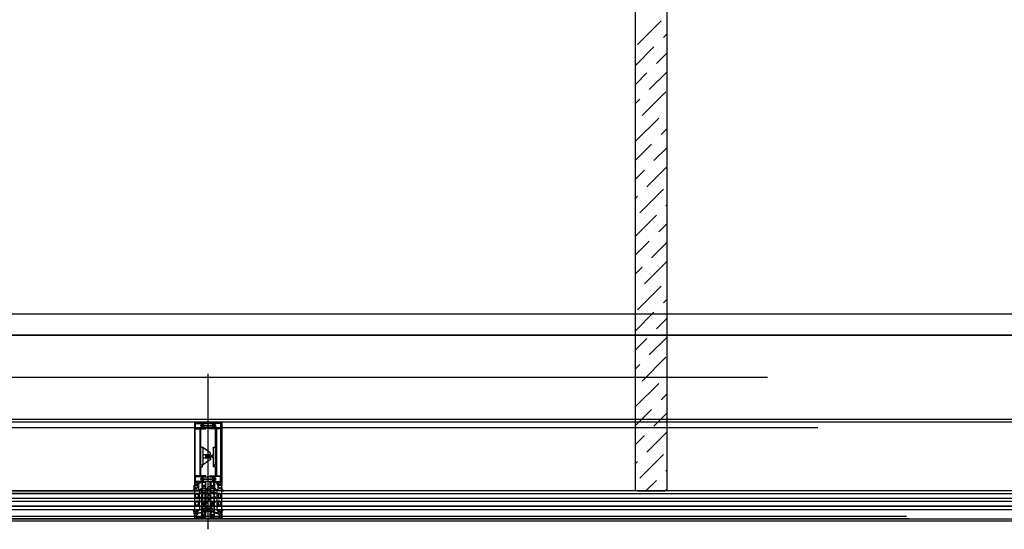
# Model space of a CAD drawing. Header units: millimetres. Extents: x 373037 to 682063, y 76092 to 274210.
# Tile 118 of 256: x 669980 to 672313, y 249572 to 250779. Entities that reach past the tile are written whole.
import ezdxf

# ---------------------------------------------------------------- set-up
doc = ezdxf.new("R2010")
doc.units = ezdxf.units.MM
doc.header["$LTSCALE"] = 100
doc.linetypes.add('ČÁRKOVANÁ', pattern=[19.05, 12.7, -6.35])
doc.layers.get('0').update_dxf_attribs({"linetype": 'CONTINUOUS'})
doc.layers.add('PUDORYS', color=253, linetype='CONTINUOUS')

# ---------------------------------------------------------------- blocks, each defined once
blk = doc.blocks.new('244748_a')
blk.add_lwpolyline([(8.3, -1.7, 0.082248), (6.3, -0.9, -1.09695), (6.9, -0.1, -0.315353), (11.3, -5.2, -0.480529), (10.9, -5.6), (4.3, -5.6), (4.1, -5.5), (-16.5, -5.5), (-16.7, -5.6), (-20.4, -5.6, 0.574019), (-21.9, -4.8), (-23, -5.4, 0.524827), (-23, -5.9), (-21.9, -6.5, 0.574021), (-20.4, -5.7), (-16.7, -5.7), (-16.5, -5.9), (4.1, -5.9), (4.3, -5.7), (10.9, -5.7, -0.480529), (11.3, -6.1, -0.326229), (6.9, -11.1, -1.09695), (6.3, -10.3, 0.081457), (8.3, -9.6, 0.599203), (7.5, -8.1), (5.5, -8.1, 0.198965), (5.2, -8.2), (2.2, -11.2), (0.9, -12, -0.738038), (0.5, -11.6), (0.9, -11, 1), (0.3, -10.7), (0, -11.3), (-1, -11.3, 0.619205), (-1.4, -12.1), (-1.3, -12.4, -0.808139), (-2, -13), (-3.6, -11.4, 0.198906), (-4.3, -11.2), (-15, -11.2, -0.198936), (-16.8, -10.4), (-19, -8.2, 0.198942), (-19.3, -8.1), (-20.7, -8.1, 0.500217), (-21.1, -8.7, 0.122037), (-18.5, -10.3, -1.093735), (-19.1, -11.1, -0.240768), (-23.7, -6.1, -0.106226), (-23.7, -5.2, -0.256232), (-19, -0.1, -1.093735), (-18.4, -0.9, 0.116856), (-21.1, -2.6, 0.500217), (-20.7, -3.3), (-19.3, -3.3, 0.198942), (-19, -3.1), (-16.8, -0.9, -0.198936), (-15, -0.2), (-4.3, -0.2, 0.198907), (-3.6, 0.1), (-2, 1.7, -0.808139), (-1.3, 1.1), (-1.4, 0.8, 0.619205), (-1, 0), (0, 0), (0.3, -0.6, 1), (0.9, -0.3), (0.5, 0.3, -0.738038), (0.9, 0.7), (2.2, -0.2), (5.2, -3.1, 0.198965), (5.5, -3.3), (7.5, -3.3, 0.599203)], format="xyb", close=True)
blk = doc.blocks.new('236134_0100_s_v')
for points in [[(22.8, -23), (22.8, -5), (42, -5, 0.414214), (43, -4), (43, -1, 0.414214), (42, 0), (1, 0, 0.414214), (0, -1), (0, -4, 0.414214), (1, -5), (20.2, -5), (20.2, -23)], [(15, -5, -0.414214), (19, -9), (19, -16.6, 0.165764), (19.5, -23), (23.5, -23, 0.165764), (24, -16.6), (24, -9, -0.414214), (28, -5)]]:
    blk.add_lwpolyline(points, format="xyb")
blk = doc.blocks.new('236134_0200_s_v')
blk.add_lwpolyline([(42, 5), (1, 5, 0.414214), (0, 4), (0, 1, 0.414214), (1, 0), (42, 0, 0.414214), (43, 1), (43, 4, 0.414214)], format="xyb", close=True)
for points in [[(19.6, 5, -0.41166), (17.6, 7), (17.4, 22.2, 0.344217), (17.1, 22.7), (16, 23), (14, 23, 0.240828), (13.2, 22.6), (0.2, 4.6)], [(23.4, 5, 0.41166), (25.4, 7), (25.6, 22.2, -0.344217), (25.9, 22.7), (27, 23), (29, 23, -0.240828), (29.8, 22.6), (42.8, 4.6)]]:
    blk.add_lwpolyline(points, format="xyb")
blk = doc.blocks.new('284336')
for points in [[(-0.7, -9.6), (-10, -9.6, 0.414511), (-10.5, -10.1), (-10.5, -15.5, -1), (-11.7, -15.5), (-11.7, -9.6), (-12.7, -8.9, -0.668884), (-12.6, -8.2), (-12, -8, 0.766384), (-12, -7.2), (-12.6, -7, -0.76831), (-12.6, -6.2), (-12, -6, 0.766384), (-12, -5.2), (-12.6, -5, -0.76831), (-12.6, -4.2), (-12, -4, 0.766384), (-12, -3.2), (-12.6, -3, -0.877523), (-12.5, -2.2), (-12.1, -2.2, 0.698129), (-11.8, -1.5, -0.220231), (-12.9, 0.8), (-12.9, 3.5, -0.157143), (-12.8, 3.7), (-12.7, 3.4, -0.067482), (-12.5, 2.5, 0.393136), (-8.7, -1), (-6.1, -1, -0.414214), (-5.6, -1.5), (-5.6, -2.2, -0.267949), (-5.9, -2.6), (-6.4, -2.9, 0.267949), (-6.6, -3.4), (-6.6, -5.8, 0.267949), (-6.4, -6.3), (-5.9, -6.6, -0.267949), (-5.6, -7), (-5.6, -8.1, 0.414215), (-5.1, -8.6), (-0.4, -8.6), (-0.4, -9.3, -0.414212), (-0.7, -9.6)], [(-0.4, 0), (-0.4, -2, 0.990243), (-0.4, -3), (0.9, -3, 0.414214), (1.2, -2.7), (1.2, -2.6, -0.668123), (1.7, -2.4), (2.7, -3.4, -0.199004), (2.9, -3.8), (2.9, -5.4, -0.199038), (2.7, -5.8), (1.7, -6.8, -0.668191), (1.2, -6.6), (1.2, -6.5, 0.414214), (0.9, -6.2), (-0.4, -6.2, 0.990269), (-0.4, -7.2), (-0.4, -8.6), (-5.1, -8.6, -0.414215), (-5.6, -8.1), (-5.6, -7, 0.267949), (-5.8, -6.6), (-6.3, -6.3, -0.267949), (-6.6, -5.8), (-6.6, -3.4, -0.267949), (-6.3, -3), (-5.8, -2.7, 0.267949), (-5.6, -2.2), (-5.6, -1.5, 0.414214), (-6.1, -1), (-8.7, -1, -0.393156), (-12.5, 2.5, 0.067572), (-12.7, 3.4), (-12.8, 3.7, -0.637545), (-12.1, 3.5), (-11.9, 2.5, 0.344315), (-10.1, 0.9), (0, 0.4, -0.406913), (0.4, 0), (-0.4, 0)], [(1.7, -4.3, 0.414235), (1.2, -3.8), (-0.7, -3.8, 0.414214), (-1.2, -4.3), (-1.2, -4.9, 0.414214), (-0.7, -5.4), (1.2, -5.4, 0.414235), (1.7, -4.9), (1.7, -4.3)]]:
    blk.add_lwpolyline(points, format="xyb", close=True)
blk = doc.blocks.new('433270')
blk.add_lwpolyline([(1, 0, 0.414364), (0, -1), (0, -1.4, 0.255924), (0.2, -1.8, -0.547723), (0.2, -3.2, 0.255924), (0, -3.6), (0, -14.6, 0.414214), (0.3, -14.9), (1.2, -14.9, 0.414214), (1.7, -14.4), (1.7, -10.3, -0.414214), (2, -10), (6, -10, 0.414248), (7, -9), (7, -7.7, 0.414179), (6.5, -7.2), (5.7, -7.2, 0.414232), (5.4, -7.5), (5.4, -8.2, -0.414198), (5.1, -8.5), (2.8, -8.5, -0.414204), (1.8, -7.5), (1.8, -4.5, -0.147432), (2, -3.9, 0.147461), (2.4, -2.5), (2.4, -2.3, -0.414214), (2.9, -1.8), (21.9, -1.8, -0.668178), (22.2, -2.7), (22.2, -2.7, 1), (21.6, -3.3), (21.5, -3.4, 0.198912), (21.4, -3.7), (21.4, -4, 0.414214), (22.1, -4.7), (22.4, -4.7, 0.576988), (22.6, -4.3, -0.311246), (24.6, -4.3, 0.576988), (24.8, -4.7), (25.3, -4.7, -0.260065), (25.3, -6.6), (24.8, -6.6, 0.576988), (24.6, -7.1, -0.311246), (22.6, -7.1, 0.576988), (22.4, -6.6), (22.1, -6.6, 0.414214), (21.4, -7.3), (21.4, -7.6, 0.267949), (21.6, -8), (21.9, -8.2, -0.637047), (21.7, -10), (19.8, -10.7, 0.315299), (19.5, -11.2), (19.5, -11.5, 0.520567), (20.2, -12), (22.8, -11, -0.520567), (23.5, -11.5), (23.5, -12.5, 0.414062), (24, -13), (25, -13, 0.414186), (25.5, -12.5), (25.5, -11.5, -0.414182), (26, -11), (27, -11, 0.414214), (27.5, -10.5), (27.5, -0.5, 0.414214), (27, 0), (1, 0)], format="xyb", close=True)
blk = doc.blocks.new('284325')
for points in [[(0.8, -5.2, -0.560316), (0.9, -4.7), (1.9, -4.4, 0.3153), (2.1, -4.1), (2.1, -1.9, 0.451558), (1.8, -1.6), (0.9, -1.7, -0.399586), (0.6, -1.5), (0.3, -0.1, -0.415977), (0.5, 0.3, 0.024107), (6.1, 1.2, 0.076636), (9, 2.3, -0.577615), (10.8, 1.3), (10, 1.4, 0.283171), (9.1, 0.9, -0.168429), (7.1, -0.7), (5.9, -1.2, 0.315302), (5.2, -2.1), (5.2, -4.2, 0.269719), (6.8, -6.8, -0.194797), (10.2, -11.5, -0.342663), (9.2, -11.2, 0.119207), (5.4, -7.6, 0.578571), (3.6, -8.6), (3.6, -11.8, 0.176415), (6.2, -18.7, -1), (5.2, -19.5, -0.176415), (2.4, -11.8), (2.4, -8.9, 0.208286), (0.8, -5.2)], [(9, -6.7), (10.3, -8.8, -0.134555), (10.8, -10.6, -0.339795), (10.2, -11.5, 0.194788), (6.8, -6.8, -0.269736), (5.2, -4.2), (5.2, -2.1, -0.315302), (5.9, -1.2), (7.1, -0.7, 0.168429), (9.1, 0.9, -0.283167), (10, 1.4), (10.8, 1.3), (10.8, -0.7, -0.070852), (10.7, -1.3), (9.9, -3.9, -0.241839), (9.1, -4.8), (7.9, -5.2, 0.836024), (8.1, -6.2), (8.1, -6.2, -0.255349), (9, -6.7)]]:
    blk.add_lwpolyline(points, format="xyb", close=True)
blk = doc.blocks.new('288126')
for points in [[(-16.5, 0), (16.5, 0)], [(-21.4, -6.3), (-17.8, -3.7)], [(-14.7, -4.5), (-19.9, -8.3)], [(-17, -2.1), (-17, -0.5)], [(-8.8, -4.3), (-14.1, -4.3)], [(-11, -6.3), (-8.7, -4.7)], [(-4.3, -4.5), (-9.5, -8.3)], [(1.8, -4.3), (-3.7, -4.3)], [(-0.4, -6.4), (1.9, -4.7)], [(6.3, -4.5), (1.1, -8.4)], [(12.2, -4.3), (6.9, -4.3)], [(10, -6.4), (12.3, -4.7)], [(16.6, -4.6), (11.5, -8.4)], [(17, -0.5), (17, -3.8)]]:
    blk.add_lwpolyline(points)
for centre, radius, start, end in [((16.5, -0.5), 0.5, 0, 90), ((-20.6, -7.3), 1.25, 126.7059, 306.7059), ((-16.5, -0.5), 0.5, 90, 180), ((-10.2, -7.3), 1.25, 126.7059, 306.7059), ((0.4, -7.4), 1.25, 126.7059, 306.7059), ((10.8, -7.4), 1.25, 126.7059, 306.7059), ((16, -3.8), 1, 306.7059, 0)]:
    blk.add_arc(centre, radius, start, end)
at = {"extrusion": (0, 0, -1)}
for centre, radius, start, end in [((19, -2.1), 2, 180, 233.2941), ((14.1, -5.3), 1, 53.2941, 90), ((8.8, -4.5), 0.2, 90, 233.2941), ((3.7, -5.3), 1, 53.2941, 90), ((-1.8, -4.5), 0.2, 90, 233.2941), ((-6.9, -5.3), 1, 53.2941, 90), ((-12.2, -4.5), 0.2, 90, 233.2941)]:
    blk.add_arc(centre, radius, start, end, dxfattribs=at)
blk = doc.blocks.new('246426')
for points in [[(-1.8, 0.6), (-2.9, -0.4, 0.198926), (-3.2, -1.1), (-3.2, -2.3, 0.198926), (-2.9, -3), (-1.8, -4, 0.637051), (-1.5, -3.9), (-1.5, -3.4), (-0.3, -3.4, -0.41484), (0, -3.7), (0, -5.2, 0.414232), (0.5, -5.7), (2.1, -5.7, 0.071862), (2.2, -5.7, 0.157876), (3.7, -4.6, 0.360336), (3.5, 2.4, 0.964062), (2.5, 1.5, -0.403385), (2.3, -4.3, -0.190964), (2.1, -4.4), (1.7, -4.4, -0.414214), (1.2, -3.9), (1.2, 1.3, 0.414201), (0.2, 2.3), (0, 2.3), (0, 0.3, -0.414214), (-0.3, 0), (-1.5, 0), (-1.5, 0.5, 0.637051), (-1.8, 0.6)], [(-2.3, -1.4, -0.414214), (-1.9, -1), (-0.4, -1, -0.414214), (0, -1.4), (0, -2, -0.414214), (-0.4, -2.4), (-1.9, -2.4, -0.414214), (-2.3, -2), (-2.3, -1.4)]]:
    blk.add_lwpolyline(points, format="xyb", close=True)

msp = doc.modelspace()

# ---------------------------------------------------------------- linework, layer by layer
at = {"layer": 'PUDORYS', "color": 252, "ltscale": 5, "true_color": 0x939598}
for p, q in [((671439.1, 249663.2), (671439.1, 254657.2)), ((671514.1, 249663.2), (671514.1, 254657.2)), ((681126.6, 250082.2), (655526.6, 250082.2)), ((671444.1, 249663.2), (671509.1, 249663.2))]:
    msp.add_line(p, q, dxfattribs=at)
at = {"layer": 'PUDORYS', "color": 252, "linetype": 'Continuous', "ltscale": 5, "true_color": 0x939598}
for p, q in [((671443.8, 250720.5), (671499.9, 250776.6)), ((671505.5, 250737.3), (671514.1, 250746)), ((671439.1, 250671), (671483, 250714.9)), ((671488.7, 250675.6), (671514.1, 250701.1)), ((671439.1, 250626.1), (671466.2, 250653.2)), ((671471.8, 250613.9), (671514.1, 250656.2)), ((671455, 250552.1), (671511.1, 250608.3)), ((671439.1, 250581.2), (671449.4, 250591.4)), ((671439.1, 250491.4), (671494.3, 250546.5)), ((671499.9, 250507.2), (671514.1, 250521.5)), ((671439.1, 250446.5), (671477.4, 250484.8)), ((671483, 250445.5), (671514.1, 250476.6)), ((671466.2, 250383.7), (671514.1, 250431.7)), ((671439.1, 250401.6), (671460.6, 250423)), ((671439.1, 250356.7), (671443.8, 250361.3)), ((671449.4, 250322), (671505.5, 250378.1)), ((671511.1, 250338.8), (671514.1, 250341.9)), ((671439.1, 250266.9), (671488.7, 250316.4)), ((671494.3, 250277.1), (671514.1, 250297)), ((671439.1, 250222), (671471.8, 250254.7)), ((671477.4, 250215.4), (671514.1, 250252.1)), ((671460.6, 250153.6), (671514.1, 250207.2)), ((671439.1, 250177.1), (671455, 250192.9)), ((671443.8, 250091.9), (671499.9, 250148)), ((671505.5, 250108.7), (671514.1, 250117.4)), ((671439.1, 250042.4), (671483, 250086.3)), ((671488.7, 250047), (671514.1, 250072.5)), ((671439.1, 249997.5), (671466.2, 250024.5)), ((671471.8, 249985.2), (671514.1, 250027.6)), ((671439.1, 249952.6), (671449.4, 249962.8)), ((671455, 249923.5), (671511.1, 249979.6)), ((671439.1, 249862.8), (671494.3, 249917.9)), ((671499.9, 249878.6), (671514.1, 249892.9)), ((671439.1, 249817.9), (671477.4, 249856.2)), ((671483, 249816.9), (671514.1, 249848)), ((671466.2, 249755.1), (671514.1, 249803.1)), ((671439.1, 249773), (671460.6, 249794.4)), ((671439.1, 249728.1), (671443.8, 249732.7)), ((671449.4, 249693.4), (671505.5, 249749.5)), ((671511.1, 249710.2), (671514.1, 249713.3)), ((671464, 249663.2), (671488.7, 249687.8)), ((671508.9, 249663.2), (671514.1, 249668.4))]:
    msp.add_line(p, q, dxfattribs=at)
at = {"layer": 'PUDORYS', "color": 252, "ltscale": 20, "true_color": 0x939598}
msp.add_line((674589.1, 250032.2), (668364.1, 250032.2), dxfattribs=at)
at = {"layer": 'PUDORYS', "color": 252, "true_color": 0x939598}
for p, q in [((670426.6, 249572.2), (670426.6, 249940.4)), ((671445.1, 249826.2), (668583.1, 249826.2)), ((671497.1, 249663.2), (668572.1, 249663.2)), ((670406.1, 249663.2), (670406.1, 249657.2)), ((670447.1, 249663.2), (670447.1, 249657.2)), ((673434.7, 249663.2), (671497.1, 249663.2)), ((668572.1, 249657.2), (671497.1, 249657.2)), ((671497.1, 249645.2), (668572.1, 249645.2)), ((668572.1, 249639.2), (671456.1, 249639.2)), ((670406.1, 249645.2), (670406.1, 249639.2)), ((670411.6, 249645.2), (670411.6, 249645.2)), ((670411.6, 249639.2), (670411.6, 249639.2)), ((670447.1, 249645.2), (670447.1, 249639.2)), ((671456.1, 249639.2), (673427.2, 249639.2)), ((671497.1, 249657.2), (673427.2, 249657.2)), ((673427.2, 249645.2), (671497.1, 249645.2)), ((671497.1, 249627.2), (668572.1, 249627.2)), ((668572.1, 249619.2), (671456.1, 249619.2)), ((670406.1, 249627.2), (670406.1, 249619.2)), ((670447.1, 249627.2), (670447.1, 249619.2)), ((671456.1, 249619.2), (673434.7, 249619.2)), ((673427.2, 249627.2), (671497.1, 249627.2))]:
    msp.add_line(p, q, dxfattribs=at)
at = {"layer": 'PUDORYS', "color": 252, "ltscale": 15, "true_color": 0x939598}
for points in [[(655036.6, 249592.2), (681616.6, 249592.2), (681616.6, 273272.2), (655036.6, 273272.2)], [(681611.6, 273267.2), (655041.6, 273267.2), (655041.6, 249597.2), (681611.6, 249597.2)], [(655063.6, 249619.2), (681589.6, 249619.2), (681589.6, 273245.2), (655063.6, 273245.2)], [(681581.6, 273237.2), (655071.6, 273237.2), (655071.6, 249627.2), (681581.6, 249627.2)], [(655270.6, 273038.2), (681383.2, 273038.2), (681383.2, 249826.2), (655270.6, 249826.2)], [(681376.6, 249832.2), (655276.6, 249832.2), (655276.6, 273032.2), (681376.6, 273032.2)], [(670394.1, 249597.2), (670459.1, 249597.2), (670459.1, 249825.2), (670394.1, 249825.2)], [(670406.1, 249657.2), (668572.1, 249657.2), (668572.1, 249663.2), (670406.1, 249663.2)], [(670447.1, 249657.2), (672506.1, 249657.2), (672506.1, 249663.2), (670447.1, 249663.2)], [(668572.1, 249639.2), (670406.1, 249639.2), (670406.1, 249645.2), (668572.1, 249645.2)], [(670447.1, 249639.2), (672506.1, 249639.2), (672506.1, 249645.2), (670447.1, 249645.2)]]:
    msp.add_lwpolyline(points, close=True, dxfattribs=at)
at = {"layer": 'PUDORYS', "color": 252, "linetype": 'ČÁRKOVANÁ', "ltscale": 5, "true_color": 0x939598}
for points in [[(681606.6, 249602.2), (655036.6, 249602.2), (655036.6, 273272.2), (681606.6, 273272.2)], [(681611.6, 249597.2), (655041.6, 249597.2), (655041.6, 273267.2), (681611.6, 273267.2)], [(681396.6, 249812.2), (655256.6, 249812.2), (655256.6, 273052.2), (681396.6, 273052.2)], [(681276.6, 249932.2), (655376.6, 249932.2), (655376.6, 272932.2), (681276.6, 272932.2)]]:
    msp.add_lwpolyline(points, close=True, dxfattribs=at)
at = {"layer": 'PUDORYS', "color": 252, "true_color": 0x939598}
for points in [[(681376.6, 249832.2), (655276.6, 249832.2), (655276.6, 273032.2), (681376.6, 273032.2)], [(681176.6, 250032.2), (655476.6, 250032.2), (655476.6, 272832.2), (681176.6, 272832.2)], [(670396.1, 249656.2), (670402.1, 249656.2), (670404.1, 249654.2), (670404.1, 249648.2), (670402.1, 249646.2), (670396.1, 249646.2), (670396.1, 249650.7), (670396.6, 249650.7), (670396.6, 249651.7), (670396.1, 249651.7)], [(670396.1, 249638.2), (670402.1, 249638.2), (670404.1, 249636.2), (670404.1, 249630.2), (670402.1, 249628.2), (670396.1, 249628.2), (670396.1, 249632.7), (670396.6, 249632.7), (670396.6, 249633.7), (670396.1, 249633.7)], [(670397.1, 249647.2), (670397.1, 249655.2), (670401.7, 249655.2), (670403.1, 249653.7), (670403.1, 249648.7), (670401.7, 249647.2)], [(670397.1, 249629.2), (670397.1, 249637.2), (670401.7, 249637.2), (670403.1, 249635.7), (670403.1, 249630.7), (670401.7, 249629.2)], [(670457.1, 249656.2), (670451.1, 249656.2), (670449.1, 249654.2), (670449.1, 249648.2), (670451.1, 249646.2), (670457.1, 249646.2), (670457.1, 249650.7), (670456.6, 249650.7), (670456.6, 249651.7), (670457.1, 249651.7)], [(670457.1, 249638.2), (670451.1, 249638.2), (670449.1, 249636.2), (670449.1, 249630.2), (670451.1, 249628.2), (670457.1, 249628.2), (670457.1, 249632.7), (670456.6, 249632.7), (670456.6, 249633.7), (670457.1, 249633.7)], [(670456.1, 249647.2), (670456.1, 249655.2), (670451.6, 249655.2), (670450.1, 249653.7), (670450.1, 249648.7), (670451.6, 249647.2)], [(670456.1, 249629.2), (670456.1, 249637.2), (670451.6, 249637.2), (670450.1, 249635.7), (670450.1, 249630.7), (670451.6, 249629.2)]]:
    msp.add_lwpolyline(points, close=True, dxfattribs=at)
at = {"layer": 'PUDORYS', "color": 252, "ltscale": 5, "true_color": 0x939598}
msp.add_lwpolyline([(655476.6, 250032.2), (681176.6, 250032.2), (681176.6, 272832.2), (655476.6, 272832.2)], close=True, dxfattribs=at)
at = {"layer": 'PUDORYS', "color": 252, "true_color": 0x939598}
for points in [[(670394.1, 249825.2), (670394.1, 249676.7, 0.414214), (670394.6, 249676.2), (670395.9, 249676.2, 0.41422), (670396.4, 249676.7), (670396.4, 249677.2), (670395.4, 249677.2), (670395.4, 249681.7, -0.414214), (670396.4, 249682.7), (670401.1, 249682.7, -0.414214), (670402.1, 249681.7), (670402.1, 249677.2), (670400.4, 249677.2), (670400.4, 249676.7, 0.414201), (670400.9, 249676.2), (670402.9, 249676.2, 0.414214), (670403.4, 249676.7), (670403.4, 249678.8, -0.414214), (670403.9, 249679.3), (670405.7, 249679.3), (670405.7, 249680.5), (670404.5, 249680.5), (670404.5, 249682.4, -0.414214), (670404.8, 249682.7), (670410.1, 249682.7, -0.414167), (670411.6, 249681.2), (670411.6, 249674.2), (670411.6, 249670.1, 0.57735), (670412.2, 249669.7), (670413.1, 249670.2), (670414.6, 249670.6, 0.488701), (670414.8, 249671.1), (670413.3, 249673.5), (670413.3, 249674, -0.432566), (670413.5, 249674.2), (670419.8, 249674.2, -0.548397), (670420, 249673.9), (670419, 249671.5, 0.425336), (670419.1, 249671.2), (670421.1, 249670.4, 0.531563), (670421.6, 249670.8), (670421.6, 249672.8, 0.231306), (670421.5, 249673.1, -0.306185), (670421.4, 249673.4), (670421.6, 249674.2), (670421.6, 249684.7, 0.414214), (670420.6, 249685.7), (670420.1, 249685.7), (670420.1, 249684.9), (670418.6, 249684.9), (670417.5, 249685.5, 0.13165), (670417, 249685.7), (670398.6, 249685.7, -0.414214), (670397.1, 249687.2), (670397.1, 249690.7, -0.399985), (670397.1, 249691.7), (670397.1, 249695.4, -0.414214), (670398.6, 249696.9), (670417, 249696.9, 0.13165), (670417.5, 249697), (670418.6, 249697.6), (670420.1, 249697.6), (670420.1, 249696.8), (670420.6, 249696.8, 0.414214), (670421.6, 249697.8), (670421.6, 249698.4, 0.414214), (670421.1, 249698.9), (670409.5, 249698.9, -0.414214), (670409, 249699.4), (670409, 249706.8, -0.399985), (670409, 249707.8), (670409, 249719.4, -0.414214), (670409.5, 249719.9), (670413.1, 249719.9, 0.414214), (670413.6, 249720.4), (670413.6, 249723.4, 0.414214), (670413.1, 249723.9), (670409.5, 249723.9, -0.414214), (670409, 249724.4), (670409, 249731.7, -0.38324), (670409, 249732.7), (670409, 249758.2, -0.38324), (670409, 249759.2), (670409, 249774.7, -0.38324), (670409, 249775.7), (670409, 249801.2, -0.38324), (670409, 249802.2), (670409, 249809.5, -0.414214), (670409.5, 249810), (670421.1, 249810, 0.414214), (670421.6, 249810.5), (670421.6, 249811, 0.414214), (670420.6, 249812), (670420.1, 249812), (670420.1, 249811.2), (670418.6, 249811.2), (670417.5, 249811.8, 0.116937), (670417, 249812), (670398.1, 249812, -0.414232), (670396.6, 249813.5), (670396.6, 249817.2, -0.399985), (670396.6, 249818.2), (670396.6, 249821.7, -0.414232), (670398.1, 249823.2), (670417, 249823.2, 0.116937), (670417.5, 249823.3), (670418.6, 249824), (670420.1, 249824), (670420.1, 249823.2), (670420.6, 249823.2, 0.414214), (670421.6, 249824.2), (670421.6, 249825.2, 0.414214), (670420.6, 249826.2), (670395.1, 249826.2, 0.414214), (670394.1, 249825.2)], [(670459.1, 249825.2), (670459.1, 249676.7, -0.414214), (670458.6, 249676.2), (670457.3, 249676.2, -0.41422), (670456.8, 249676.7), (670456.8, 249677.2), (670457.8, 249677.2), (670457.8, 249681.7, 0.414214), (670456.8, 249682.7), (670452.1, 249682.7, 0.414214), (670451.1, 249681.7), (670451.1, 249677.2), (670452.8, 249677.2), (670452.8, 249676.7, -0.414201), (670452.3, 249676.2), (670450.3, 249676.2, -0.414214), (670449.8, 249676.7), (670449.8, 249678.8, 0.414214), (670449.3, 249679.3), (670447.5, 249679.3), (670447.5, 249680.5), (670448.7, 249680.5), (670448.7, 249682.4, 0.414214), (670448.4, 249682.7), (670443.1, 249682.7, 0.414167), (670441.6, 249681.2), (670441.6, 249674.2), (670441.6, 249670.1, -0.57735), (670441, 249669.7), (670440.2, 249670.2), (670438.7, 249670.6, -0.488701), (670438.5, 249671.1), (670439.9, 249673.5), (670439.9, 249674, 0.432566), (670439.7, 249674.2), (670433.4, 249674.2, 0.548397), (670433.2, 249673.9), (670434.3, 249671.5, -0.425336), (670434.2, 249671.2), (670432.2, 249670.4, -0.531563), (670431.6, 249670.8), (670431.6, 249672.8, -0.231306), (670431.8, 249673.1, 0.306185), (670431.9, 249673.4), (670431.6, 249674.2), (670431.6, 249684.7, -0.414214), (670432.6, 249685.7), (670433.1, 249685.7), (670433.1, 249684.9), (670434.6, 249684.9), (670435.8, 249685.5, -0.13165), (670436.3, 249685.7), (670454.6, 249685.7, 0.414214), (670456.1, 249687.2), (670456.1, 249690.7, 0.399985), (670456.1, 249691.7), (670456.1, 249695.4, 0.414214), (670454.6, 249696.9), (670436.3, 249696.9, -0.13165), (670435.8, 249697), (670434.6, 249697.6), (670433.1, 249697.6), (670433.1, 249696.8), (670432.6, 249696.8, -0.414214), (670431.6, 249697.8), (670431.6, 249698.4, -0.414214), (670432.1, 249698.9), (670443.7, 249698.9, 0.414214), (670444.2, 249699.4), (670444.2, 249706.8, 0.399985), (670444.2, 249707.8), (670444.2, 249719.4, 0.414214), (670443.7, 249719.9), (670440.1, 249719.9, -0.414214), (670439.6, 249720.4), (670439.6, 249723.4, -0.414214), (670440.1, 249723.9), (670443.7, 249723.9, 0.414214), (670444.2, 249724.4), (670444.2, 249731.7, 0.38324), (670444.2, 249732.7), (670444.2, 249758.2, 0.38324), (670444.2, 249759.2), (670444.2, 249774.7, 0.38324), (670444.2, 249775.7), (670444.2, 249801.2, 0.38324), (670444.2, 249802.2), (670444.2, 249809.5, 0.414214), (670443.7, 249810), (670432.1, 249810, -0.414214), (670431.6, 249810.5), (670431.6, 249811, -0.414214), (670432.6, 249812), (670433.1, 249812), (670433.1, 249811.2), (670434.6, 249811.2), (670435.8, 249811.8, -0.116937), (670436.3, 249812), (670455.1, 249812, 0.414232), (670456.6, 249813.5), (670456.6, 249817.2, 0.399985), (670456.6, 249818.2), (670456.6, 249821.7, 0.414232), (670455.1, 249823.2), (670436.3, 249823.2, -0.116937), (670435.8, 249823.3), (670434.6, 249824), (670433.1, 249824), (670433.1, 249823.2), (670432.6, 249823.2, -0.414214), (670431.6, 249824.2), (670431.6, 249825.2, -0.414214), (670432.6, 249826.2), (670458.1, 249826.2, -0.414214), (670459.1, 249825.2)], [(670396.2, 249699.4), (670396.2, 249809.5, -0.414214), (670396.7, 249810), (670406.4, 249810, -0.414214), (670406.9, 249809.5), (670406.9, 249699.4, -0.414214), (670406.4, 249698.9), (670396.7, 249698.9, -0.414214), (670396.2, 249699.4)], [(670457, 249699.4), (670457, 249809.5, 0.414214), (670456.5, 249810), (670446.8, 249810, 0.414214), (670446.3, 249809.5), (670446.3, 249699.4, 0.414214), (670446.8, 249698.9), (670456.5, 249698.9, 0.414214), (670457, 249699.4)], [(670419.5, 249683.5, -0.414214), (670420, 249683), (670420, 249676.5, -0.414214), (670419.5, 249676), (670413.8, 249676, -0.414214), (670413.3, 249676.5), (670413.3, 249683, -0.414214), (670413.8, 249683.5), (670419.5, 249683.5)], [(670433.7, 249683.5, 0.414214), (670433.2, 249683), (670433.2, 249676.5, 0.414214), (670433.7, 249676), (670439.4, 249676, 0.414214), (670439.9, 249676.5), (670439.9, 249683, 0.414214), (670439.4, 249683.5), (670433.7, 249683.5)], [(670421.6, 249669.8), (670421.6, 249657.9), (670421.6, 249636, -0.305837), (670421.3, 249635.5), (670419, 249634.6, 0.425336), (670418.9, 249634.3), (670419.6, 249632.7, -0.543753), (670419, 249631.7), (670414.1, 249631.7, -0.578182), (670413.5, 249632.6), (670414.8, 249634.8, 0.488505), (670414.6, 249635.2), (670413.1, 249635.6), (670411.8, 249636.4, -0.282478), (670411.6, 249636.7), (670411.6, 249637.1, 1.447009), (670411.5, 249637.5), (670408.5, 249637.5, -1), (670408.5, 249638.3), (670411.5, 249638.3, 1.447009), (670411.6, 249638.6), (670411.6, 249647.2, 1.447009), (670411.5, 249647.5), (670408.5, 249647.5, -1), (670408.5, 249648.3), (670411.5, 249648.3, 1.447009), (670411.6, 249648.7), (670411.6, 249657.2, 1.447009), (670411.5, 249657.5), (670408.5, 249657.5, -1), (670408.5, 249658.3), (670411.5, 249658.3, 1.447009), (670411.6, 249658.7), (670411.6, 249667.2, 1.447009), (670411.5, 249667.5), (670408.5, 249667.5, -1), (670408.5, 249668.3), (670411.5, 249668.3, 1.447009), (670411.6, 249668.7), (670411.6, 249669.1, -0.282478), (670411.8, 249669.4), (670413.1, 249670.2), (670414.6, 249670.6, 0.488505), (670414.8, 249671.1), (670413.5, 249673.2, -0.578182), (670414.1, 249674.1), (670419, 249674.1, -0.543753), (670419.6, 249673.1), (670418.9, 249671.5, 0.425336), (670419, 249671.2), (670421.3, 249670.3, -0.305837), (670421.6, 249669.8)], [(670420, 249660.2), (670420, 249667.1, 0.324916), (670419, 249668.5), (670418.2, 249668.8, 0.176429), (670416.1, 249668.7), (670414.2, 249668, 0.305619), (670413.2, 249666.6), (670413.2, 249660.2, 0.414218), (670414.2, 249659.2), (670419, 249659.2, 0.414218), (670420, 249660.2)], [(670431.6, 249669.8), (670431.6, 249657.9), (670431.6, 249636, 0.305837), (670432, 249635.5), (670434.2, 249634.6, -0.425336), (670434.3, 249634.3), (670433.6, 249632.7, 0.543753), (670434.3, 249631.7), (670439.2, 249631.7, 0.578182), (670439.7, 249632.6), (670438.5, 249634.8, -0.488505), (670438.7, 249635.2), (670440.2, 249635.6), (670441.5, 249636.4, 0.282478), (670441.6, 249636.7), (670441.6, 249637.1, -1.447009), (670441.8, 249637.5), (670444.7, 249637.5, 1), (670444.7, 249638.3), (670441.8, 249638.3, -1.447009), (670441.6, 249638.6), (670441.6, 249647.2, -1.447009), (670441.8, 249647.5), (670444.7, 249647.5, 1), (670444.7, 249648.3), (670441.8, 249648.3, -1.447009), (670441.6, 249648.7), (670441.6, 249657.2, -1.447009), (670441.8, 249657.5), (670444.7, 249657.5, 1), (670444.7, 249658.3), (670441.8, 249658.3, -1.447009), (670441.6, 249658.7), (670441.6, 249667.2, -1.447009), (670441.8, 249667.5), (670444.7, 249667.5, 1), (670444.7, 249668.3), (670441.8, 249668.3, -1.447009), (670441.6, 249668.7), (670441.6, 249669.1, 0.282478), (670441.5, 249669.4), (670440.2, 249670.2), (670438.7, 249670.6, -0.488505), (670438.5, 249671.1), (670439.7, 249673.2, 0.578182), (670439.2, 249674.1), (670434.3, 249674.1, 0.543753), (670433.6, 249673.1), (670434.3, 249671.5, -0.425336), (670434.2, 249671.2), (670432, 249670.3, 0.305837), (670431.6, 249669.8)], [(670433.2, 249660.2), (670433.2, 249667.1, -0.324916), (670434.3, 249668.5), (670435.1, 249668.8, -0.176429), (670437.2, 249668.7), (670439.1, 249668, -0.305619), (670440, 249666.6), (670440, 249660.2, -0.414218), (670439, 249659.2), (670434.2, 249659.2, -0.414218), (670433.2, 249660.2)], [(670421.6, 249631.7), (670421.6, 249620.7, -0.414426), (670421.1, 249620.2), (670420.6, 249620.2), (670420.6, 249621.2), (670419.1, 249621.2, 0.414214), (670418.1, 249620.2), (670418.1, 249618.7, 0.399985), (670418.1, 249617.7), (670418.1, 249616.2, 0.414214), (670419.1, 249615.2), (670420.6, 249615.2), (670420.6, 249616.2), (670421.1, 249616.2, -0.414456), (670421.6, 249615.7), (670421.6, 249614.4, -0.413971), (670421.3, 249614.1), (670420.1, 249614.1, 0.414214), (670419.8, 249613.8), (670419.8, 249610.8), (670418.8, 249610.8, -0.414214), (670418.3, 249611.3), (670418.3, 249613.2, 0.414214), (670417.8, 249613.7), (670414.3, 249613.7, 0.414206), (670413.3, 249612.7), (670413.3, 249604.4, 0.414206), (670413.8, 249603.9), (670415.7, 249603.9, 0.414219), (670416.2, 249604.4), (670416.2, 249605.2, -0.414214), (670416.7, 249605.7), (670417.2, 249605.7, -0.414214), (670417.7, 249605.2), (670417.7, 249603.4, -0.414214), (670416.7, 249602.4), (670412.6, 249602.4, -0.414214), (670411.6, 249603.4), (670411.6, 249631.7), (670411.6, 249635.8, -0.57735), (670412.2, 249636.1), (670413.1, 249635.6), (670414.6, 249635.2, -0.488701), (670414.8, 249634.7), (670413.3, 249632.3), (670413.3, 249631.8, 0.432566), (670413.5, 249631.7), (670419.8, 249631.7, 0.548397), (670420, 249631.9), (670419, 249634.3, -0.425336), (670419.1, 249634.6), (670421.1, 249635.4, -0.531563), (670421.6, 249635), (670421.6, 249633, -0.231306), (670421.5, 249632.7, 0.306185), (670421.4, 249632.4), (670421.6, 249631.7)], [(670420, 249648.9), (670420, 249656.9, 0.414214), (670419, 249657.9), (670414.2, 249657.9, 0.414214), (670413.2, 249656.9), (670413.2, 249648.9, 0.414214), (670414.2, 249647.9), (670419, 249647.9, 0.414214), (670420, 249648.9)], [(670420, 249638.7), (670420, 249645.6, 0.414218), (670419, 249646.6), (670414.2, 249646.6, 0.414218), (670413.2, 249645.6), (670413.2, 249639.2, 0.305619), (670414.2, 249637.9), (670416.1, 249637.1, 0.176429), (670418.2, 249637), (670419, 249637.3, 0.324916), (670420, 249638.7)], [(670431.6, 249631.7), (670431.6, 249620.7, 0.414426), (670432.1, 249620.2), (670432.6, 249620.2), (670432.6, 249621.2), (670434.1, 249621.2, -0.414214), (670435.1, 249620.2), (670435.1, 249618.7, -0.399985), (670435.1, 249617.7), (670435.1, 249616.2, -0.414214), (670434.1, 249615.2), (670432.6, 249615.2), (670432.6, 249616.2), (670432.1, 249616.2, 0.414456), (670431.6, 249615.7), (670431.6, 249614.4, 0.413971), (670431.9, 249614.1), (670433.1, 249614.1, -0.414214), (670433.4, 249613.8), (670433.4, 249610.8), (670434.4, 249610.8, 0.414214), (670434.9, 249611.3), (670434.9, 249613.2, -0.414214), (670435.4, 249613.7), (670438.9, 249613.7, -0.414206), (670439.9, 249612.7), (670439.9, 249604.4, -0.414206), (670439.4, 249603.9), (670437.5, 249603.9, -0.414219), (670437, 249604.4), (670437, 249605.2, 0.414214), (670436.5, 249605.7), (670436, 249605.7, 0.414214), (670435.5, 249605.2), (670435.5, 249603.4, 0.414214), (670436.5, 249602.4), (670440.6, 249602.4, 0.414214), (670441.6, 249603.4), (670441.6, 249631.7), (670441.6, 249635.8, 0.57735), (670441, 249636.1), (670440.2, 249635.6), (670438.7, 249635.2, 0.488701), (670438.5, 249634.7), (670439.9, 249632.3), (670439.9, 249631.8, -0.432566), (670439.7, 249631.7), (670433.4, 249631.7, -0.548397), (670433.2, 249631.9), (670434.3, 249634.3, 0.425336), (670434.2, 249634.6), (670432.2, 249635.4, 0.531563), (670431.6, 249635), (670431.6, 249633, 0.231306), (670431.8, 249632.7, -0.306185), (670431.9, 249632.4), (670431.6, 249631.7)], [(670433.2, 249648.9), (670433.2, 249656.9, -0.414214), (670434.2, 249657.9), (670439, 249657.9, -0.414214), (670440, 249656.9), (670440, 249648.9, -0.414214), (670439, 249647.9), (670434.2, 249647.9, -0.414214), (670433.2, 249648.9)], [(670433.2, 249638.7), (670433.2, 249645.6, -0.414218), (670434.2, 249646.6), (670439, 249646.6, -0.414218), (670440, 249645.6), (670440, 249639.2, -0.305619), (670439.1, 249637.9), (670437.2, 249637.1, -0.176429), (670435.1, 249637), (670434.3, 249637.3, -0.324916), (670433.2, 249638.7)], [(670413.3, 249629.5), (670413.3, 249615.8, 0.414214), (670413.8, 249615.3), (670416, 249615.3, 0.414214), (670416.5, 249615.8), (670416.5, 249620.7, -0.411139), (670418.5, 249622.8), (670419.5, 249622.8, 0.414214), (670420, 249623.3), (670420, 249629.5, 0.414214), (670419.5, 249630), (670413.8, 249630, 0.414214), (670413.3, 249629.5)], [(670439.9, 249629.5), (670439.9, 249615.8, -0.414214), (670439.4, 249615.3), (670437.2, 249615.3, -0.414214), (670436.7, 249615.8), (670436.7, 249620.7, 0.411139), (670434.7, 249622.8), (670433.7, 249622.8, -0.414214), (670433.2, 249623.3), (670433.2, 249629.5, -0.414214), (670433.7, 249630), (670439.4, 249630, -0.414214), (670439.9, 249629.5)]]:
    msp.add_lwpolyline(points, format="xyb", close=True, dxfattribs=at)
msp.add_lwpolyline([(674370.1, 249826.2), (671508.1, 249826.2)], dxfattribs=at)
for centre, radius, start, end in [((670398.3, 249656.7), 0.596, 303.0366, 56.9634), ((670398.3, 249645.7), 0.596, 303.0366, 56.9634), ((670398.3, 249638.7), 0.596, 303.0366, 56.9634), ((670398.6, 249656.7), 0.596, 303.0366, 56.9634), ((670398.6, 249645.7), 0.596, 303.0366, 56.9634), ((670398.6, 249638.7), 0.596, 303.0366, 56.9634), ((670398.9, 249656.7), 0.596, 303.0366, 56.9634), ((670398.9, 249645.7), 0.596, 303.0366, 56.9634), ((670398.9, 249638.7), 0.596, 303.0366, 56.9634), ((670399.2, 249656.7), 0.596, 303.0366, 56.9634), ((670399.2, 249645.7), 0.596, 303.0366, 56.9634), ((670399.2, 249638.7), 0.596, 303.0366, 56.9634), ((670399.4, 249656.7), 0.596, 303.0366, 56.9634), ((670399.4, 249645.7), 0.596, 303.0366, 56.9634), ((670399.4, 249638.7), 0.596, 303.0366, 56.9634), ((670399.7, 249656.7), 0.596, 303.0366, 56.9634), ((670399.7, 249645.7), 0.596, 303.0366, 56.9634), ((670399.7, 249638.7), 0.596, 303.0366, 56.9634), ((670400, 249656.7), 0.596, 303.0366, 56.9634), ((670400, 249645.7), 0.596, 303.0366, 56.9634), ((670400, 249638.7), 0.596, 303.0366, 56.9634), ((670400.3, 249656.7), 0.596, 303.0366, 56.9634), ((670400.3, 249645.7), 0.596, 303.0366, 56.9634), ((670400.3, 249638.7), 0.596, 303.0366, 56.9634), ((670400.6, 249656.7), 0.596, 303.0366, 56.9634), ((670400.6, 249645.7), 0.596, 303.0366, 56.9634), ((670400.6, 249638.7), 0.596, 303.0366, 56.9634), ((670400.9, 249656.7), 0.596, 303.0366, 56.9634), ((670400.9, 249645.7), 0.596, 303.0366, 56.9634), ((670400.9, 249638.7), 0.596, 303.0366, 56.9634), ((670401.2, 249656.7), 0.596, 303.0366, 56.9634), ((670401.2, 249645.7), 0.596, 303.0366, 56.9634), ((670401.2, 249638.7), 0.596, 303.0366, 56.9634), ((670401.5, 249656.7), 0.596, 303.0366, 56.9634), ((670401.5, 249645.7), 0.596, 303.0366, 56.9634), ((670401.5, 249638.7), 0.596, 303.0366, 56.9634), ((670401.8, 249656.7), 0.596, 303.0366, 56.9634), ((670401.8, 249645.7), 0.596, 303.0366, 56.9634), ((670401.8, 249638.7), 0.596, 303.0366, 56.9634), ((670401.8, 249656.5), 0.879, 313.9949, 46.4964), ((670401.8, 249645.8), 0.879, 313.5036, 46.0051), ((670401.8, 249638.5), 0.879, 313.9949, 46.4964), ((670401.7, 249656.4), 1.26, 321.9656, 38.4996), ((670401.7, 249645.9), 1.26, 321.5004, 38.0344), ((670401.7, 249638.4), 1.26, 321.9656, 38.4996), ((670401.5, 249656.2), 1.71, 327.2949, 32.6857), ((670401.5, 249646.1), 1.71, 327.3143, 32.7051), ((670401.5, 249638.2), 1.71, 327.2949, 32.6857), ((670401.3, 249656.1), 2.25, 331.5273, 28.4028), ((670401.3, 249646.2), 2.25, 331.5972, 28.4727), ((670401.3, 249638.1), 2.25, 331.5273, 28.4028), ((670401, 249655.9), 2.9, 335.3067, 25.2952), ((670401, 249646.4), 2.9, 334.7048, 24.6933), ((670401, 249637.9), 2.9, 335.3067, 25.2952), ((670400.6, 249655.8), 3.55, 337.2938, 22.409), ((670400.6, 249646.5), 3.55, 337.591, 22.7062), ((670400.6, 249637.8), 3.55, 337.2938, 22.409), ((670428, 249651.2), 22.7, 164.6728, 195.3272), ((670428, 249633.2), 22.7, 164.6728, 195.3272), ((670425.2, 249651.2), 22.7, 344.6728, 15.3272), ((670425.2, 249633.2), 22.7, 344.6728, 15.3272), ((670452.7, 249655.8), 3.55, 157.591, 202.7062), ((670452.7, 249646.5), 3.55, 157.2938, 202.409), ((670452.7, 249637.8), 3.55, 157.591, 202.7062), ((670452.3, 249655.9), 2.9, 154.7048, 204.6933), ((670452.3, 249646.4), 2.9, 155.3067, 205.2952), ((670452.3, 249637.9), 2.9, 154.7048, 204.6933), ((670452, 249656.1), 2.25, 151.5972, 208.4727), ((670452, 249646.2), 2.25, 151.5273, 208.4028), ((670452, 249638.1), 2.25, 151.5972, 208.4727), ((670451.7, 249656.2), 1.71, 147.3143, 212.7051), ((670451.7, 249646.1), 1.71, 147.2949, 212.6857), ((670451.7, 249638.2), 1.71, 147.3143, 212.7051), ((670451.6, 249656.4), 1.26, 141.5004, 218.0344), ((670451.6, 249645.9), 1.26, 141.9656, 218.4996), ((670451.6, 249638.4), 1.26, 141.5004, 218.0344), ((670451.5, 249656.5), 0.879, 133.5036, 226.0051), ((670451.5, 249645.8), 0.879, 133.9949, 226.4964), ((670451.5, 249638.5), 0.879, 133.5036, 226.0051), ((670451.5, 249656.7), 0.596, 123.0366, 236.9634), ((670451.5, 249645.7), 0.596, 123.0366, 236.9634), ((670451.5, 249638.7), 0.596, 123.0366, 236.9634), ((670451.8, 249656.7), 0.596, 123.0366, 236.9634), ((670451.8, 249645.7), 0.596, 123.0366, 236.9634), ((670451.8, 249638.7), 0.596, 123.0366, 236.9634), ((670452.1, 249656.7), 0.596, 123.0366, 236.9634), ((670452.1, 249645.7), 0.596, 123.0366, 236.9634), ((670452.1, 249638.7), 0.596, 123.0366, 236.9634), ((670452.4, 249656.7), 0.596, 123.0366, 236.9634), ((670452.4, 249645.7), 0.596, 123.0366, 236.9634), ((670452.4, 249638.7), 0.596, 123.0366, 236.9634), ((670452.7, 249656.7), 0.596, 123.0366, 236.9634), ((670452.7, 249645.7), 0.596, 123.0366, 236.9634), ((670452.7, 249638.7), 0.596, 123.0366, 236.9634), ((670453, 249656.7), 0.596, 123.0366, 236.9634), ((670453, 249645.7), 0.596, 123.0366, 236.9634), ((670453, 249638.7), 0.596, 123.0366, 236.9634), ((670453.2, 249656.7), 0.596, 123.0366, 236.9634), ((670453.2, 249645.7), 0.596, 123.0366, 236.9634), ((670453.2, 249638.7), 0.596, 123.0366, 236.9634), ((670453.5, 249656.7), 0.596, 123.0366, 236.9634), ((670453.5, 249645.7), 0.596, 123.0366, 236.9634), ((670453.5, 249638.7), 0.596, 123.0366, 236.9634), ((670453.8, 249656.7), 0.596, 123.0366, 236.9634), ((670453.8, 249645.7), 0.596, 123.0366, 236.9634), ((670453.8, 249638.7), 0.596, 123.0366, 236.9634), ((670454.1, 249656.7), 0.596, 123.0366, 236.9634), ((670454.1, 249645.7), 0.596, 123.0366, 236.9634), ((670454.1, 249638.7), 0.596, 123.0366, 236.9634), ((670454.4, 249656.7), 0.596, 123.0366, 236.9634), ((670454.4, 249645.7), 0.596, 123.0366, 236.9634), ((670454.4, 249638.7), 0.596, 123.0366, 236.9634), ((670454.7, 249656.7), 0.596, 123.0366, 236.9634), ((670454.7, 249645.7), 0.596, 123.0366, 236.9634), ((670454.7, 249638.7), 0.596, 123.0366, 236.9634), ((670455, 249656.7), 0.596, 123.0366, 236.9634), ((670455, 249645.7), 0.596, 123.0366, 236.9634), ((670455, 249638.7), 0.596, 123.0366, 236.9634), ((670398.3, 249627.7), 0.596, 303.0366, 56.9634), ((670398.6, 249627.7), 0.596, 303.0366, 56.9634), ((670398.9, 249627.7), 0.596, 303.0366, 56.9634), ((670399.2, 249627.7), 0.596, 303.0366, 56.9634), ((670399.4, 249627.7), 0.596, 303.0366, 56.9634), ((670399.7, 249627.7), 0.596, 303.0366, 56.9634), ((670400, 249627.7), 0.596, 303.0366, 56.9634), ((670400.3, 249627.7), 0.596, 303.0366, 56.9634), ((670400.6, 249627.7), 0.596, 303.0366, 56.9634), ((670400.9, 249627.7), 0.596, 303.0366, 56.9634), ((670401.2, 249627.7), 0.596, 303.0366, 56.9634), ((670401.5, 249627.7), 0.596, 303.0366, 56.9634), ((670401.8, 249627.7), 0.596, 303.0366, 56.9634), ((670401.8, 249627.8), 0.879, 313.5036, 46.0051), ((670401.7, 249627.9), 1.26, 321.5004, 38.0344), ((670401.5, 249628.1), 1.71, 327.3143, 32.7051), ((670401.3, 249628.2), 2.25, 331.5972, 28.4727), ((670401, 249628.4), 2.9, 334.7048, 24.6933), ((670400.6, 249628.5), 3.55, 337.591, 22.7062), ((670452.7, 249628.5), 3.55, 157.2938, 202.409), ((670452.3, 249628.4), 2.9, 155.3067, 205.2952), ((670452, 249628.2), 2.25, 151.5273, 208.4028), ((670451.7, 249628.1), 1.71, 147.2949, 212.6857), ((670451.6, 249627.9), 1.26, 141.9656, 218.4996), ((670451.5, 249627.8), 0.879, 133.9949, 226.4964), ((670451.5, 249627.7), 0.596, 123.0366, 236.9634), ((670451.8, 249627.7), 0.596, 123.0366, 236.9634), ((670452.1, 249627.7), 0.596, 123.0366, 236.9634), ((670452.4, 249627.7), 0.596, 123.0366, 236.9634), ((670452.7, 249627.7), 0.596, 123.0366, 236.9634), ((670453, 249627.7), 0.596, 123.0366, 236.9634), ((670453.2, 249627.7), 0.596, 123.0366, 236.9634), ((670453.5, 249627.7), 0.596, 123.0366, 236.9634), ((670453.8, 249627.7), 0.596, 123.0366, 236.9634), ((670454.1, 249627.7), 0.596, 123.0366, 236.9634), ((670454.4, 249627.7), 0.596, 123.0366, 236.9634), ((670454.7, 249627.7), 0.596, 123.0366, 236.9634), ((670455, 249627.7), 0.596, 123.0366, 236.9634)]:
    msp.add_arc(centre, radius, start, end, dxfattribs=at)

# ---------------------------------------------------------------- block references
for name, p in [('244748_a', (670432.9, 249823.1)), ('244748_a', (670432.9, 249696.8)), ('246426', (670421.6, 249620.2))]:
    msp.add_blockref(name, p, dxfattribs=at)
at = {"layer": 'PUDORYS', "color": 252, "true_color": 0x939598, "xscale": -1}
for name, p, rotation in [('236134_0200_s_v', (670409, 249723.9), 270), ('236134_0100_s_v', (670444.2, 249723.9), 270), ('288126', (670431.6, 249656.1), 270), ('284336', (670459.1, 249676.6), 270), ('433270', (670431.6, 249597.2), 180), ('284325', (670459.1, 249608), 270)]:
    msp.add_blockref(name, p, dxfattribs=dict(at, rotation=rotation))
at = {"layer": 'PUDORYS', "color": 252, "true_color": 0x939598}
for name, p, rotation in [('284336', (670394.1, 249676.6), 90), ('284325', (670394.1, 249608), 90), ('433270', (670421.6, 249597.2), 180)]:
    msp.add_blockref(name, p, dxfattribs=dict(at, rotation=rotation))
at = {"layer": 'PUDORYS', "color": 252, "true_color": 0x939598, "xscale": -1}
msp.add_blockref('246426', (670431.6, 249620.2), dxfattribs=at)

doc.saveas('drawing.dxf')
